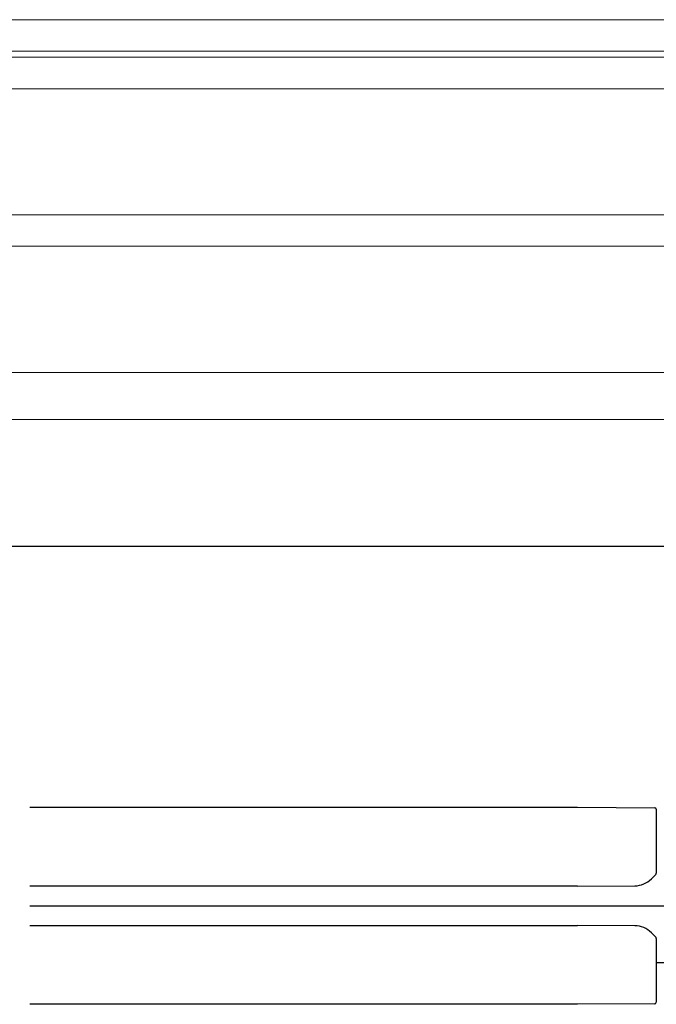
# Model space of a CAD drawing. Header units: inches. Extents: x 34737 to 291769, y 4926 to 74566.
# Tile 165 of 256: x 255310 to 255371, y 31039 to 31133. Entities that reach past the tile are written whole.
import ezdxf

# ---------------------------------------------------------------- set-up
doc = ezdxf.new("R2010")
doc.units = ezdxf.units.IN
doc.header["$LTSCALE"] = 300
doc.linetypes.add('ACAD_ISO02W100', pattern=[15, 12, -3])
doc.linetypes.add('AM_DIN_G_W050', pattern=[13.75, 9.75, -1.5, 1, -1.5])
for name, color, linetype, lineweight in [('!_A_01_TENKÁ', 8, 'Continuous', 13), ('!_A_03_ČIARKOVANÁ', 41, 'ACAD_ISO02W100', 13), ('_MB_szklo_0.15', 142, 'Continuous', 15), ('AM_7', 4, 'AM_DIN_G_W050', 25)]:
    doc.layers.add(name, color=color, linetype=linetype, lineweight=lineweight)

msp = doc.modelspace()

# ---------------------------------------------------------------- linework, layer by layer
at = {"layer": '!_A_01_TENKÁ', "color": 7, "lineweight": -3}
for p, q in [((255311.181, 31057.906), (255363.323, 31057.906)), ((255363.323, 31057.906), (255370.673, 31057.868)), ((255370.823, 31057.718), (255370.823, 31051.632)), ((255370.352, 31051.098), (255370.779, 31051.527)), ((255363.323, 31050.406), (255311.181, 31050.406)), ((255363.323, 31050.406), (255368.769, 31050.435)), ((255311.181, 31046.656), (255363.323, 31046.656)), ((255368.769, 31046.628), (255363.323, 31046.656)), ((255370.779, 31045.536), (255370.352, 31045.965)), ((255370.807, 31045.496), (255370.805, 31045.501)), ((255370.823, 31045.43), (255370.823, 31039.345)), ((255370.823, 31043.131), (255378.035, 31043.131)), ((255363.323, 31039.156), (255311.181, 31039.156)), ((255370.673, 31039.195), (255363.323, 31039.156))]:
    msp.add_line(p, q, dxfattribs=at)
for centre, radius, start, end in [((255370.673, 31057.718), 0.15, 0.00052, 89.7), ((255368.757, 31052.685), 2.25, 270.3, 315.15), ((255370.673, 31051.632), 0.15, 315.15, 0), ((255368.757, 31044.378), 2.25, 44.85, 89.7), ((255370.673, 31045.43), 0.15, 28.32788, 44.85), ((255370.673, 31045.43), 0.15, 0, 26.00703), ((255370.673, 31039.345), 0.15, 270.30001, 0)]:
    msp.add_arc(centre, radius, start, end, dxfattribs=at)
for points in [[(255370.359, 31051.111), (255370.358, 31051.106), (255370.356, 31051.101), (255370.352, 31051.098)], [(255370.359, 31045.952), (255370.358, 31045.956), (255370.356, 31045.961), (255370.352, 31045.965)]]:
    msp.add_open_spline(points, degree=3, dxfattribs=at)
at = {"layer": '!_A_03_ČIARKOVANÁ', "color": 7, "lineweight": -3}
msp.add_lwpolyline([(249296.379, 31082.775), (261523.629, 31082.775)], dxfattribs=at)
at = {"layer": '_MB_szklo_0.15'}
for points in [[(255344.379, 31129.875), (254655.879, 31129.875), (254655.879, 31132.875), (255344.379, 31132.875)], [(255344.379, 31129.875), (255389.379, 31129.875), (255389.379, 31132.875), (255344.379, 31132.875)], [(255344.379, 31129.305), (254655.879, 31129.305), (254655.879, 31129.875), (255344.379, 31129.875)], [(255344.379, 31129.305), (255389.379, 31129.305), (255389.379, 31129.875), (255344.379, 31129.875)], [(255344.379, 31126.305), (254655.879, 31126.305), (254655.879, 31129.305), (255344.379, 31129.305)], [(255344.379, 31126.305), (255389.379, 31126.305), (255389.379, 31129.305), (255344.379, 31129.305)], [(255344.379, 31111.305), (254655.879, 31111.305), (254655.879, 31114.305), (255344.379, 31114.305)], [(255344.379, 31111.305), (255389.379, 31111.305), (255389.379, 31114.305), (255344.379, 31114.305)], [(255344.379, 31094.805), (254655.879, 31094.805), (254655.879, 31099.305), (255344.379, 31099.305)], [(255344.379, 31094.805), (255389.379, 31094.805), (255389.379, 31099.305), (255344.379, 31099.305)]]:
    msp.add_lwpolyline(points, dxfattribs=at)
at = {"layer": 'AM_7', "color": 7, "lineweight": -3}
msp.add_line((255311.181, 31048.531), (255381.098, 31048.531), dxfattribs=at)

doc.saveas('drawing.dxf')
